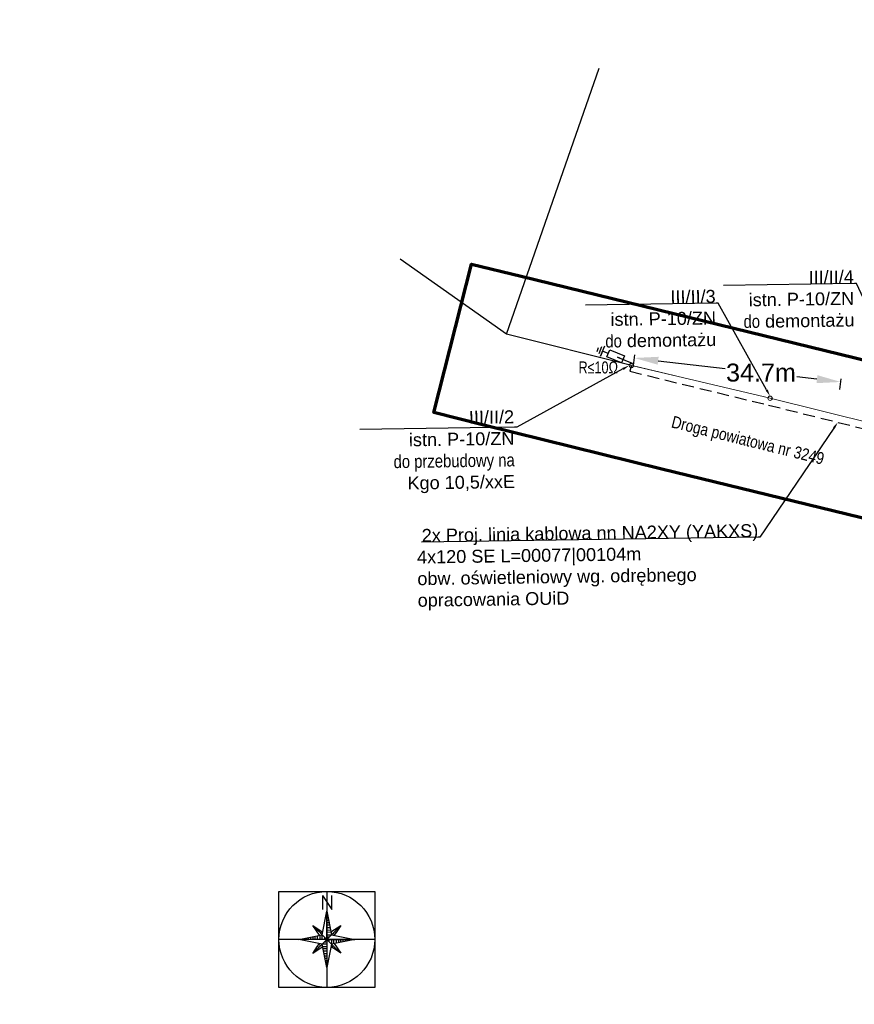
# Model space of a CAD drawing. Header units: millimetres. Extents: x 6504137 to 6515825, y 5737606 to 5784558.
# Tile 100 of 115: x 6512692 to 6512831, y 5766863 to 5767028. Entities that reach past the tile are written whole.
import ezdxf
from ezdxf import colors
from ezdxf.entities.mleader import LeaderData, LeaderLine
from ezdxf.math import Vec2, Vec3

# ---------------------------------------------------------------- set-up
doc = ezdxf.new("R2010")
doc.units = ezdxf.units.MM
doc.linetypes.add('4_SUPE_01', pattern=[0])
doc.linetypes.add('JIS_02_2.0', pattern=[3, 2, -1])
for name, color, linetype in [('- kolizja linia nn', 132, 'Continuous'), ('_Kąt załomu', 7, 'Continuous'), ('_Opisy', 7, 'Continuous')]:
    doc.layers.add(name, color=color, linetype=linetype)
for name, color, linetype, lineweight in [('-Linia kablowa nn', 132, 'JIS_02_2.0', 30), ('_-demontaż nn', 132, 'DEMONTAZ', 20), ('_Zakres mapy projektowej', 4, 'Continuous', 50), ('SUPE_L_3', 1, '4_SUPE_01', 18), ('SUSM_T_3', 7, 'Continuous', 18)]:
    doc.layers.add(name, color=color, linetype=linetype, lineweight=lineweight)
doc.layers.add('-wymiary', color=7, linetype='Continuous', lineweight=35, true_color=0x000000)
doc.layers.add('istn. linia nap.', color=7, linetype='Continuous', lineweight=0, true_color=0x000000)
doc.layers.add('@pomocnicza', color=3, linetype='Continuous', plot=False)
doc.styles.add('GEO-INFO', font='arial.ttf')
doc.styles.add('Nr działek', font='ARIALN.TTF', dxfattribs={"width": 0.75})
doc.styles.get("Standard").update_dxf_attribs({"font": 'ARIALN.TTF'})
doc.linetypes.add('DEMONTAZ', pattern='A,1,["x",Standard,S=1,R=0,X=-0.1,Y=-0.35],1', length=2)
doc.dimstyles.new('Kat załomu', dxfattribs={"dimtxt": 2.2, "dimasz": 5, "dimexe": 0.18, "dimexo": 0.0625, "dimtad": 0, "dimtih": 1, "dimtoh": 1, "dimdec": 4, "dimzin": 0, "dimdsep": 46, "dimtxsty": 'Standard', "dimcen": 0.9, "dimse1": 1, "dimse2": 1, "dimadec": 0, "dimazin": 0, "dimtfac": 1, "dimtdec": 4, "dimtofl": 0, "dimtmove": 0, "dimatfit": 3, "dimfxl": 1, "dimtolj": 1, "dimtzin": 0, "dimarcsym": 0})
doc.dimstyles.new('McRobic', dxfattribs={"dimtxt": 3, "dimasz": 4, "dimexe": 0.5, "dimexo": 0.04, "dimgap": 0.4, "dimtad": 0, "dimtih": 1, "dimtoh": 1, "dimdec": 1, "dimrnd": 0.01, "dimzin": 0, "dimdsep": 46, "dimtxsty": 'Standard', "dimcen": 0.09, "dimadec": 0, "dimazin": 0, "dimtfac": 1, "dimtdec": 1, "dimtofl": 0, "dimtmove": 0, "dimatfit": 3, "dimfxl": 1, "dimtolj": 1, "dimtzin": 0, "dimlwd": 25, "dimlwe": 25, "dimarcsym": 0})

# ---------------------------------------------------------------- blocks, each defined once
blk = doc.blocks.new('roza')
for p, q in [((-0.73, 7.3), (-0.73, 4.96)), ((-0.73, 7.3), (0.84, 4.96)), ((0.84, 4.96), (0.83, 7.31)), ((-0.78, 0.78), (0, 4.69)), ((0.07, 4.3), (-0.01, 4.3)), ((0.15, 3.91), (-0.01, 3.91)), ((0.23, 3.52), (-0.01, 3.52)), ((0, 0), (0, 4.69)), ((0, 4.69), (0.78, 0.78)), ((-1.24, 0.69), (-2.33, 2.32)), ((-2.33, 2.32), (-1.62, 1.62)), ((-2.33, 2.32), (-1.15, 1.54)), ((-1.82, 1.98), (-1.89, 1.91)), ((-1.62, 1.62), (-1.49, 1.76)), ((0.3, 3.13), (-0.01, 3.13)), ((0.38, 2.74), (-0.01, 2.74)), ((0.46, 2.35), (-0.01, 2.35)), ((-0.01, 1.96), (0.54, 1.96)), ((0.69, 1.24), (2.32, 2.33)), ((2.32, 2.33), (1.54, 1.15)), ((2.32, 2.33), (1.62, 1.62)), ((1.98, 1.82), (1.91, 1.89)), ((-4.69, 0), (-0.78, 0.78)), ((-0.78, -0.78), (-4.69, 0)), ((0, 0), (-4.69, 0)), ((-4.3, 0.07), (-4.3, -0.01)), ((-3.91, 0.15), (-3.91, -0.01)), ((-3.52, 0.23), (-3.52, -0.01)), ((-3.13, 0.3), (-3.13, -0.01)), ((-2.74, 0.38), (-2.74, -0.01)), ((-2.35, 0.46), (-2.35, -0.01)), ((-1.96, -0.01), (-1.96, 0.54)), ((-1.62, 1.62), (-1.34, 1.35)), ((-1.56, 0), (-1.57, 0.62)), ((-1.34, 1.35), (-1.15, 1.54)), ((-1.34, 1.35), (-0.78, 0.78)), ((-1.18, 0.7), (-1.17, 0)), ((-1.15, 1.54), (-0.7, 1.23)), ((-1.06, 1.08), (-0.82, 1.32)), ((-0.78, 0), (-0.78, 0.8)), ((0, 0), (-0.78, 0.78)), ((-0.78, -0.78), (0, 0)), ((-0.39, 0.39), (-0.39, 0)), ((0, 1.56), (0.62, 1.57)), ((0.7, 1.18), (0, 1.17)), ((0, 0.78), (0.8, 0.78)), ((0, 0), (0.78, 0.78)), ((0.39, 0.39), (0, 0.39)), ((0, 0), (4.69, 0)), ((0, 0), (0.78, -0.78)), ((0, 0), (0, -4.69)), ((0.39, -0.39), (0.39, 0)), ((1.35, 1.34), (0.78, 0.78)), ((0.78, 0.78), (4.69, 0)), ((0.78, 0), (0.78, -0.8)), ((1.08, 1.06), (1.32, 0.82)), ((1.18, -0.7), (1.17, 0)), ((1.54, 1.15), (1.23, 0.7)), ((1.62, 1.62), (1.35, 1.34)), ((1.35, 1.34), (1.54, 1.15)), ((1.56, 0), (1.57, -0.62)), ((1.62, 1.62), (1.76, 1.49)), ((1.96, 0.01), (1.96, -0.54)), ((2.35, -0.46), (2.35, 0.01)), ((2.74, -0.38), (2.74, 0.01)), ((3.13, -0.3), (3.13, 0.01)), ((3.52, -0.23), (3.52, 0.01)), ((3.91, -0.15), (3.91, 0.01)), ((4.3, -0.07), (4.3, 0.01)), ((-2.32, -2.33), (-1.54, -1.15)), ((-0.69, -1.24), (-2.32, -2.33)), ((-2.32, -2.33), (-1.62, -1.62)), ((-1.62, -1.62), (-1.76, -1.49)), ((-1.62, -1.62), (-1.35, -1.34)), ((-1.54, -1.15), (-1.23, -0.7)), ((-1.35, -1.34), (-1.54, -1.15)), ((-1.35, -1.34), (-0.78, -0.78)), ((-1.08, -1.06), (-1.32, -0.82)), ((0, -0.78), (-0.8, -0.78)), ((0, -4.69), (-0.78, -0.78)), ((-0.7, -1.18), (0, -1.17)), ((0, -1.56), (-0.62, -1.57)), ((-0.39, -0.39), (0, -0.39)), ((0.78, -0.78), (0, -4.69)), ((1.15, -1.54), (0.7, -1.23)), ((4.69, 0), (0.78, -0.78)), ((1.34, -1.35), (0.78, -0.78)), ((1.06, -1.08), (0.82, -1.32)), ((1.34, -1.35), (1.15, -1.54)), ((2.33, -2.32), (1.15, -1.54)), ((1.24, -0.69), (2.33, -2.32)), ((1.62, -1.62), (1.34, -1.35)), ((1.62, -1.62), (1.49, -1.76)), ((2.33, -2.32), (1.62, -1.62)), ((-1.98, -1.82), (-1.91, -1.89)), ((0.01, -1.96), (-0.54, -1.96)), ((-0.46, -2.35), (0.01, -2.35)), ((-0.38, -2.74), (0.01, -2.74)), ((-0.3, -3.13), (0.01, -3.13)), ((1.82, -1.98), (1.89, -1.91)), ((-0.23, -3.52), (0.01, -3.52)), ((-0.15, -3.91), (0.01, -3.91)), ((-0.07, -4.3), (0.01, -4.3))]:
    blk.add_line(p, q)
at = {"layer": '@pomocnicza'}
for p, q in [((0, 8), (0, -8)), ((8, 0), (-8, 0))]:
    blk.add_line(p, q, dxfattribs=at)
blk.add_lwpolyline([(-8, 8), (8, 8), (8, -8), (-8, -8)], close=True, dxfattribs=at)
blk.add_circle((0, 0), 8, dxfattribs=at)
blk = doc.blocks.new('*D34')
at = {"layer": '_Kąt załomu', "color": 0, "lineweight": -2, "transparency": 16777216}
for start, end in [(13.6882, 94.9795), (275.9609, 357.262)]:
    blk.add_arc((6512971.28, 5768158.26), 22.43, start, end, dxfattribs=at)
at = {"layer": '_Kąt załomu', "color": 0, "transparency": 16777216}
for points in [[(6512969.5, 5768179.79), (6512969.17, 5768181.43), (6512964.43, 5768179.62)], [(6512973.61, 5768135.11), (6512973.62, 5768136.78), (6512968.61, 5768135.98)]]:
    blk.add_solid(points, dxfattribs=at)
at = {"layer": 'Defpoints', "color": 0, "transparency": 16777216}
for p in [(6512024.98, 5771109.87), (6512971.28, 5768158.26), (6512990.97, 5768147.51), (6512523.51, 5764422.88)]:
    blk.add_point(p, dxfattribs=at)
at = {"layer": '_Kąt załomu', "color": 0, "transparency": 16777216, "insert": (6512993.61, 5768160.4), "char_height": 2.2, "attachment_point": 5, "rotation": 275}
blk.add_mtext('\\A1;205°', dxfattribs=at)
blk = doc.blocks.new('*D35')
at = {"layer": '_Kąt załomu', "color": 0, "lineweight": -2, "transparency": 16777216}
for start, end in [(5.0741, 70.3808), (283.8704, 349.1795)]:
    blk.add_arc((6512523.51, 5764422.88), 22.46, start, end, dxfattribs=at)
at = {"layer": '_Kąt załomu', "color": 0, "transparency": 16777216}
for points in [[(6512530.86, 5764443.23), (6512531.24, 5764444.85), (6512526.18, 5764445.18)], [(6512529, 5764400.26), (6512528.78, 5764401.91), (6512523.94, 5764400.43)]]:
    blk.add_solid(points, dxfattribs=at)
at = {"layer": 'Defpoints', "color": 0, "transparency": 16777216}
for p in [(6512971.28, 5768158.26), (6512523.51, 5764422.88), (6512542.65, 5764411.13), (6512550.21, 5763015.53)]:
    blk.add_point(p, dxfattribs=at)
at = {"layer": '_Kąt załomu', "color": 0, "transparency": 16777216, "insert": (6512545.94, 5764421.76), "char_height": 2.2, "attachment_point": 5, "rotation": 267}
blk.add_mtext('\\A1;172°', dxfattribs=at)
blk = doc.blocks.new('4_SUSM04_01')
at = {"linetype": 'Continuous'}
blk.add_circle((0, 0), 0.35, dxfattribs=at)
blk = doc.blocks.new('OKRAG_PELNY')
at = {"color": 0}
blk.add_lwpolyline([(0.5, 0), (0.482963, -0.12941), (0.433013, -0.25), (0.353553, -0.353553), (0.25, -0.433013), (0.12941, -0.482963), (0, -0.5), (-0.12941, -0.482963), (-0.25, -0.433013), (-0.353553, -0.353553), (-0.433013, -0.25), (-0.482963, -0.12941), (-0.5, 0), (-0.482963, 0.12941), (-0.433013, 0.25), (-0.353553, 0.353553), (-0.25, 0.433013), (-0.12941, 0.482963), (0, 0.5), (0.12941, 0.482963), (0.25, 0.433013), (0.353553, 0.353553), (0.433013, 0.25), (0.482963, 0.12941)], close=True, dxfattribs=at)
blk = doc.blocks.new('*D115')
at = {"layer": '-wymiary', "color": 0, "linetype": 'Continuous', "lineweight": 25, "transparency": 16777216}
for p, q in [((6512794.55, 5766969.95), (6512794.76, 5766971.71)), ((6512829.01, 5766965.95), (6512829.21, 5766967.71))]:
    blk.add_line(p, q, dxfattribs=at)
at = {"layer": '-wymiary', "color": 0, "lineweight": 25, "transparency": 16777216}
for p, q in [((6512798.67, 5766970.75), (6512809.83, 5766969.46)), ((6512825.18, 5766967.67), (6512821.83, 5766968.06))]:
    blk.add_line(p, q, dxfattribs=at)
at = {"layer": '-wymiary', "color": 0, "transparency": 16777216}
for points in [[(6512798.75, 5766971.41), (6512798.59, 5766970.09), (6512794.7, 5766971.21)], [(6512825.1, 5766967.01), (6512825.26, 5766968.34), (6512829.15, 5766967.21)]]:
    blk.add_solid(points, dxfattribs=at)
at = {"layer": 'Defpoints', "color": 0, "transparency": 16777216}
for p in [(6512794.7, 5766971.21), (6512794.55, 5766969.91), (6512829, 5766965.91)]:
    blk.add_point(p, dxfattribs=at)
at = {"layer": '-wymiary', "color": 0, "transparency": 16777216, "insert": (6512815.83, 5766968.76), "char_height": 3, "attachment_point": 5, "rotation": 0.0213, "style": 'GEO-INFO'}
blk.add_mtext('\\A1;34.7m', dxfattribs=at)

msp = doc.modelspace()

# ---------------------------------------------------------------- linework, layer by layer
at = {"layer": '- kolizja linia nn', "linetype": 'ByBlock'}
for points in [[(6512788.46391, 5766972.29125), (6512788.46391, 5766972.29125), (6512788.73838, 5766972.95876)], [(6512789.23443, 5766973.0962), (6512789.23443, 5766973.0962), (6512788.74553, 5766971.90719)], [(6512790.33231, 5766971.96377), (6512789.39227, 5766972.3503), (6512789.05451, 5766971.52886), (6512789.74538, 5766973.20908)], [(6512792.80189, 5766970.94834), (6512791.89707, 5766971.32038), (6512794.3163, 5766970.33059)]]:
    msp.add_lwpolyline(points, dxfattribs=at)
msp.add_lwpolyline([(6512792.57709, 5766970.40164), (6512790.10752, 5766971.41707), (6512790.57798, 5766972.56125), (6512793.04755, 5766971.54581)], close=True, dxfattribs=at)
at = {"layer": '_-demontaż nn', "linetype": 'DEMONTAZ'}
msp.add_line((6512794.19959, 5766969.95378), (6512817.35488, 5766964.49087), dxfattribs=at)
at = {"layer": 'istn. linia nap.', "color": 18, "linetype": 'Continuous', "lineweight": 30, "true_color": 0x000000}
for p, q in [((6512773.36072, 5766975.19445), (6512788.84, 5767019.53)), ((6512773.36072, 5766975.19445), (6512755.59307, 5766987.69269)), ((6512794.19959, 5766969.95378), (6512773.36072, 5766975.19445))]:
    msp.add_line(p, q, dxfattribs=at)
at = {"layer": 'SUPE_L_3', "linetype": '4_SUPE_01'}
for p, q in [((6512793.86015, 5766970.03914), (6512787.07154, 5766971.74638)), ((6512801.35319, 5766968.26606), (6512794.54023, 5766969.87341))]:
    msp.add_line(p, q, dxfattribs=at)

# ---------------------------------------------------------------- block references
at = {"layer": '@pomocnicza'}
msp.add_blockref('roza', (6512743.3675, 5766874.22092), dxfattribs=at)
at = {"layer": '_-demontaż nn', "lineweight": 18, "xscale": 0.6999999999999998, "yscale": 0.6999999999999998, "rotation": 179.6972132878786}
msp.add_blockref('OKRAG_PELNY', (6512794.19959, 5766969.95378), dxfattribs=at)
at = {"layer": 'SUSM_T_3'}
for p in [(6512794.19959, 5766969.95378), (6512817.35488, 5766964.49087)]:
    msp.add_blockref('4_SUSM04_01', p, dxfattribs=at)

# ---------------------------------------------------------------- texts
at = {"layer": '- kolizja linia nn', "insert": (6512785.38802, 5766970.63341), "char_height": 2, "width": 9.6494767, "attachment_point": 1, "style": 'Nr działek'}
msp.add_mtext('{\\fArial|b0|i0|c238|p34;R≤10Ω}', dxfattribs=at)
at = {"layer": '_Opisy', "insert": (6512813.57625, 5766957.19944), "char_height": 2, "attachment_point": 5, "rotation": 346.1296758, "bg_fill": 3, "box_fill_scale": 1, "bg_fill_color": 256, "bg_fill_transparency": 0}
msp.add_mtext_dynamic_manual_height_columns('Droga powiatowa nr 3249', width=26.1636191, gutter_width=10, heights=[0], dxfattribs=at)

# ---------------------------------------------------------------- dimensions: what is measured, and where the dimension line sits
at = {"layer": '-wymiary', "color": 7, "linetype": 'Continuous'}
dim = msp.add_linear_dim(base=(6512794.69798, 5766971.21221), p1=(6512829.00116, 5766965.91487), p2=(6512794.54725, 5766969.91343), angle=173.3801345, dimstyle='McRobic', override={"dimpost": 'm', "dimtxsty": 'GEO-INFO'}, dxfattribs=at)
dim.commit()
dim.dimension.update_dxf_attribs({"geometry": '*D115', "text_midpoint": (6512815.8326, 5766968.75942), "dimtype": 161, "text_rotation": 210})

# ---------------------------------------------------------------- leaders
at = {"layer": '_Opisy', "linetype": 'Continuous'}
ml = msp.add_multileader_mtext('Standard', dxfattribs=at)
ml.set_content('{\\fArial|b0|i0|c238|p34;III/II/3      \\P\\C256;istn. P-10/ZN\\P}do{\\fArial|b0|i0|c238|p34;\\C256; demontażu}', color=256)
ml.set_leader_properties()
ml.build(insert=Vec2(0, 0))
ml.multileader.update_dxf_attribs({"text_left_attachment_type": 6, "text_right_attachment_type": 6, "dogleg_length": 0.45, "arrow_head_size": 1.2, "scale": 0.8})
ctx = ml.context
ctx.base_point, ctx.scale, ctx.char_height, ctx.arrow_head_size, ctx.landing_gap_size, ctx.plane_origin, ctx.plane_x_axis, ctx.plane_y_axis = Vec3(6512789.98894, 5766980.07755), 0.8, 2.16, 1.2, 0.072, Vec3(6512892.89009, 5767002.98247), Vec3(0.999892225, 0.014681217), Vec3(-0.014681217, 0.999892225)
ctx.left_attachment, ctx.right_attachment, ctx.text_align_type = 6, 6, 2
notes = []
notes.append((ctx, [(0, (1, 1, 0), (6512808.7139, 5766980.35249), (-0.999892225, -0.014681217), 0.36, [(0, [(6512817.35488, 5766964.84087)], 0, [])])]))
ctx.mtext.insert, ctx.mtext.text_direction, ctx.mtext.rotation, ctx.mtext.alignment, ctx.mtext.flow_direction = Vec3(6512808.24918, 5766982.5781), Vec3(0.999892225, 0.014681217), 0.014681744, 3, 5
ml = msp.add_multileader_mtext('Standard', dxfattribs=at)
ml.set_content('{\\fArial|b0|i0|c238|p34;III/II/2      \\P\\C256;istn. P-10/ZN\\P}do przebudowy na\\P{\\fArial|b0|i0|c238|p34;\\C256;Kgo 10,5/xxE}', color=256)
ml.set_leader_properties()
ml.build(insert=Vec2(0, 0))
ml.multileader.update_dxf_attribs({"text_left_attachment_type": 6, "text_right_attachment_type": 6, "dogleg_length": 0.45, "arrow_head_size": 1.2, "scale": 0.8})
ctx = ml.context
ctx.base_point, ctx.scale, ctx.char_height, ctx.arrow_head_size, ctx.landing_gap_size, ctx.plane_origin, ctx.plane_x_axis, ctx.plane_y_axis = Vec3(6512754.54102, 5766959.364), 0.8, 2.16, 1.2, 0.072, Vec3(6512852.96287, 5766981.67269), Vec3(0.999892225, 0.014681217), Vec3(-0.014681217, 0.999892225)
ctx.left_attachment, ctx.right_attachment, ctx.text_align_type = 6, 6, 2
notes.append((ctx, [(0, (1, 1, 0), (6512775.07512, 5766959.6655), (-0.999892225, -0.014681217), 0.36, [(0, [(6512793.84959, 5766969.95378)], 0, [])])]))
ctx.mtext.insert, ctx.mtext.text_direction, ctx.mtext.rotation, ctx.mtext.alignment, ctx.mtext.flow_direction = Vec3(6512774.60159, 5766962.49072), Vec3(0.999892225, 0.014681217), 0.014681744, 3, 5
for ctx, leaders in notes:
    for number, flags, end, landing, length, lines in leaders:
        leader = LeaderData()
        leader.index, (leader.has_last_leader_line, leader.has_dogleg_vector, leader.attachment_direction) = number, flags
        leader.last_leader_point, leader.dogleg_vector, leader.dogleg_length = Vec3(end), Vec3(landing), length
        for number, points, colour, breaks in lines:
            line = LeaderLine()
            line.index, line.vertices, line.color, line.breaks = number, Vec3.list(points), colors.encode_raw_color(colour), breaks
            leader.lines.append(line)
        ctx.leaders.append(leader)

# ---------------------------------------------------------------- next in the draw order: linework, layer by layer
at = {"layer": '-Linia kablowa nn'}
msp.add_lwpolyline([(6512794.19959, 5766969.95378), (6512794.19959, 5766969.95378), (6512794.19959, 5766969.95378), (6512794.19959, 5766969.95378), (6512794.19959, 5766969.95378), (6512794.19959, 5766969.95378), (6512794.19959, 5766969.95378), (6512794.19959, 5766969.95378), (6512794.19959, 5766969.95378), (6512794.19959, 5766969.95378), (6512794.19959, 5766969.95378), (6512794.19959, 5766969.95378), (6512794.19959, 5766969.95378), (6512794.19959, 5766969.95378), (6512794.19959, 5766969.95378), (6512794.19959, 5766969.95378), (6512794.19959, 5766969.95378), (6512794.19959, 5766969.95378), (6512794.19959, 5766969.95378), (6512794.19959, 5766969.95378), (6512794.19959, 5766969.95378), (6512794.19959, 5766969.95378), (6512794.19959, 5766969.95378), (6512794.19959, 5766969.95378), (6512794.19959, 5766969.95378), (6512794.19959, 5766969.95378), (6512794.19959, 5766969.95378), (6512794.19959, 5766969.95378), (6512794.19959, 5766969.95378), (6512794.19959, 5766969.95378), (6512794.19959, 5766969.95378), (6512794.19959, 5766969.95378), (6512794.19959, 5766969.95378), (6512794.19959, 5766969.95378), (6512794.19959, 5766969.95378), (6512794.19959, 5766969.95378), (6512794.19959, 5766969.95378), (6512794.19959, 5766969.95378), (6512794.19959, 5766969.95378), (6512794.19959, 5766969.95378), (6512794.19959, 5766969.95378), (6512794.19959, 5766969.95378), (6512794.19959, 5766969.95378), (6512794.19959, 5766969.95378), (6512794.19959, 5766969.95378), (6512794.19959, 5766969.95378), (6512794.19959, 5766969.95378), (6512794.19959, 5766969.95378), (6512794.19959, 5766969.95378), (6512794.19959, 5766969.95378), (6512794.19959, 5766969.95378), (6512794.19959, 5766969.95378), (6512794.19959, 5766969.95378), (6512794.19959, 5766969.95378), (6512794.19959, 5766969.95378), (6512794.19959, 5766969.95378), (6512794.19959, 5766969.95378), (6512794.19959, 5766969.95378), (6512794.19959, 5766969.95378), (6512794.19959, 5766969.95378), (6512794.19959, 5766969.95378), (6512794.19959, 5766969.95378), (6512794.19959, 5766969.95378), (6512794.19959, 5766969.95378), (6512794.19959, 5766969.95378), (6512794.19959, 5766969.95378), (6512794.19959, 5766969.95378), (6512794.19959, 5766969.95378), (6512794.19959, 5766969.95378), (6512794.19959, 5766969.95378), (6512794.19959, 5766969.95378), (6512794.19959, 5766969.95378), (6512794.19959, 5766969.95378), (6512794.19959, 5766969.95378), (6512794.19959, 5766969.95378), (6512794.19959, 5766969.95378), (6512794.19959, 5766969.95378), (6512794.19959, 5766969.95378), (6512794.19959, 5766969.95378), (6512794.19959, 5766969.95378), (6512794.19959, 5766969.95378), (6512794.19959, 5766969.95378), (6512794.19959, 5766969.95378), (6512794.19959, 5766969.95378), (6512794.19959, 5766969.95378), (6512794.19959, 5766969.95378), (6512794.19959, 5766969.95378), (6512794.19959, 5766969.95378), (6512794.19959, 5766969.95378), (6512794.19959, 5766969.95378), (6512794.19959, 5766969.95378), (6512794.19959, 5766969.95378), (6512794.19959, 5766969.95378), (6512794.19959, 5766969.95378), (6512794.19959, 5766969.95378), (6512794.19959, 5766969.95378), (6512794.19959, 5766969.95378), (6512794.19959, 5766969.95378), (6512794.19959, 5766969.95378), (6512794.19959, 5766969.95378), (6512794.19959, 5766969.95378), (6512794.19959, 5766969.95378), (6512794.19959, 5766969.95378), (6512794.19959, 5766969.95378), (6512794.19959, 5766969.95378), (6512794.19959, 5766969.95378), (6512794.19959, 5766969.95378), (6512794.19959, 5766969.95378), (6512794.19959, 5766969.95378), (6512794.19959, 5766969.95378), (6512794.19959, 5766969.95378), (6512794.19959, 5766969.95378), (6512794.19959, 5766969.95378), (6512794.19959, 5766969.95378), (6512794.19959, 5766969.95378), (6512794.19959, 5766969.95378), (6512794.19959, 5766969.95378), (6512794.19959, 5766969.95378), (6512794.19959, 5766969.95378), (6512794.19959, 5766969.95378), (6512794.19959, 5766969.95378), (6512794.19959, 5766969.95378), (6512794.19959, 5766969.95378), (6512794.19959, 5766969.95378), (6512794.19959, 5766969.95378), (6512794.19959, 5766969.95378), (6512794.19959, 5766969.95378), (6512794.19959, 5766969.95378), (6512794.19959, 5766969.95378), (6512794.19959, 5766969.95378), (6512794.19959, 5766969.95378), (6512794.19959, 5766969.95378), (6512794.19959, 5766969.95378), (6512794.19959, 5766969.95378), (6512794.19959, 5766969.95378), (6512794.19959, 5766969.95378), (6512794.19959, 5766969.95378), (6512794.19959, 5766969.95378), (6512794.19959, 5766969.95378), (6512794.19959, 5766969.95378), (6512794.19959, 5766969.95378), (6512794.19959, 5766969.95378), (6512794.19959, 5766969.95378), (6512794.19959, 5766969.95378), (6512794.19959, 5766969.95378), (6512794.19959, 5766969.95378), (6512794.19959, 5766969.95378), (6512794.19959, 5766969.95378), (6512794.19959, 5766969.95378), (6512794.19959, 5766969.95378), (6512794.19959, 5766969.95378), (6512794.19959, 5766969.95378), (6512794.19959, 5766969.95378), (6512794.19959, 5766969.95378), (6512794.19959, 5766969.95378), (6512793.96112, 5766968.98263), (6512793.96112, 5766968.98263), (6512793.96112, 5766968.98263), (6512793.96112, 5766968.98263), (6512793.96112, 5766968.98263), (6512793.96112, 5766968.98263), (6512793.96112, 5766968.98263), (6512793.96112, 5766968.98263), (6512793.96112, 5766968.98263), (6512793.96112, 5766968.98263), (6512793.96112, 5766968.98263), (6512793.96112, 5766968.98263), (6512793.96112, 5766968.98263), (6512793.96112, 5766968.98263), (6512793.96112, 5766968.98263), (6512793.96112, 5766968.98263), (6512793.96112, 5766968.98263), (6512793.96112, 5766968.98263), (6512793.96112, 5766968.98263), (6512793.96112, 5766968.98263), (6512793.96112, 5766968.98263), (6512793.96112, 5766968.98263), (6512793.96112, 5766968.98263), (6512793.96112, 5766968.98263), (6512793.96112, 5766968.98263), (6512793.96112, 5766968.98263), (6512793.96112, 5766968.98263), (6512793.96112, 5766968.98263), (6512793.96112, 5766968.98263), (6512793.96112, 5766968.98263), (6512793.96112, 5766968.98263), (6512793.96112, 5766968.98263), (6512793.96112, 5766968.98263), (6512793.96112, 5766968.98263), (6512793.96112, 5766968.98263), (6512793.96112, 5766968.98263), (6512793.96112, 5766968.98263), (6512793.96112, 5766968.98263), (6512793.96112, 5766968.98263), (6512793.96112, 5766968.98263), (6512793.96112, 5766968.98263), (6512793.96112, 5766968.98263), (6512793.96112, 5766968.98263), (6512793.96112, 5766968.98263), (6512793.96112, 5766968.98263), (6512793.96112, 5766968.98263), (6512793.96112, 5766968.98263), (6512793.96112, 5766968.98263), (6512793.96112, 5766968.98263), (6512793.96112, 5766968.98263), (6512793.96112, 5766968.98263), (6512793.96112, 5766968.98263), (6512793.96112, 5766968.98263), (6512793.96112, 5766968.98263), (6512793.96112, 5766968.98263), (6512793.96112, 5766968.98263), (6512793.96112, 5766968.98263), (6512793.96112, 5766968.98263), (6512793.96112, 5766968.98263), (6512793.96112, 5766968.98263), (6512793.96112, 5766968.98263), (6512793.96112, 5766968.98263), (6512793.96112, 5766968.98263), (6512793.96112, 5766968.98263), (6512793.96112, 5766968.98263), (6512793.96112, 5766968.98263), (6512793.96112, 5766968.98263), (6512793.96112, 5766968.98263), (6512793.96112, 5766968.98263), (6512793.96112, 5766968.98263), (6512793.96112, 5766968.98263), (6512793.96112, 5766968.98263), (6512793.96112, 5766968.98263), (6512793.96112, 5766968.98263), (6512793.96112, 5766968.98263), (6512817.07931, 5766963.3554), (6512817.07931, 5766963.3554), (6512817.07931, 5766963.3554), (6512817.07931, 5766963.3554), (6512817.07931, 5766963.3554), (6512817.07931, 5766963.3554), (6512817.07931, 5766963.3554), (6512817.07931, 5766963.3554), (6512817.07931, 5766963.3554), (6512817.07931, 5766963.3554), (6512817.07931, 5766963.3554), (6512817.07931, 5766963.3554), (6512817.07931, 5766963.3554), (6512817.07931, 5766963.3554), (6512817.07931, 5766963.3554), (6512817.07931, 5766963.3554), (6512817.07931, 5766963.3554), (6512817.07931, 5766963.3554), (6512817.07931, 5766963.3554), (6512817.07931, 5766963.3554), (6512817.07931, 5766963.3554), (6512817.07931, 5766963.3554), (6512817.07931, 5766963.3554), (6512817.07931, 5766963.3554), (6512817.07931, 5766963.3554), (6512817.07931, 5766963.3554), (6512817.07931, 5766963.3554), (6512817.07931, 5766963.3554), (6512817.07931, 5766963.3554), (6512817.07931, 5766963.3554), (6512817.07931, 5766963.3554), (6512817.07931, 5766963.3554), (6512841.71382, 5766957.25368)], dxfattribs=at)
at = {"layer": '_-demontaż nn', "linetype": 'DEMONTAZ'}
msp.add_line((6512817.35488, 5766964.49087), (6512843.65175, 5766957.98051), dxfattribs=at)
at = {"layer": '_Zakres mapy projektowej', "color": 4, "lineweight": 70}
msp.add_lwpolyline([(6512897.86347, 5766927.75575), (6512858.88347, 5766938.16029), (6512799.30064, 5766952.63583), (6512769.5715, 5766960.00116), (6512761.23528, 5766962.11033), (6512767.53783, 5766986.8448), (6512775.79511, 5766984.86305), (6512806.27378, 5766977.42004), (6512864.30268, 5766963.21847), (6512903.32044, 5766954.20425)], close=True, dxfattribs=at)

# ---------------------------------------------------------------- next in the draw order: dimensions: what is measured, and where the dimension line sits
at = {"layer": '_Kąt załomu'}
for base, center, p1, p2, picture, middle, turn in [((6512990.97356, 5768147.50921), (6512971.283, 5768158.259), (6512024.983, 5771109.871), (6512523.51, 5764422.884), '*D34', (6512993.61465, 5768160.39758), 275), ((6512542.6462, 5764411.13249), (6512523.51, 5764422.884), (6512971.283, 5768158.259), (6512550.208, 5763015.528), '*D35', (6512545.93819, 5764421.75787), 267)]:
    dim = msp.add_angular_dim_3p(base=base, center=center, p1=p1, p2=p2, dimstyle='Kat załomu', dxfattribs=at)
    dim.commit()
    dim.dimension.update_dxf_attribs({"geometry": picture, "text_midpoint": middle, "text_rotation": turn})

# ---------------------------------------------------------------- next in the draw order: leaders
at = {"layer": '_Opisy', "linetype": 'Continuous'}
ml = msp.add_multileader_mtext('Standard', dxfattribs=at)
ml.set_content('{\\fArial|b0|i0|c238|p34;III/II/4      \\P\\C256;istn. P-10/ZN\\P}do{\\fArial|b0|i0|c238|p34;\\C256; demontażu}', color=256)
ml.set_leader_properties()
ml.build(insert=Vec2(0, 0))
ml.multileader.update_dxf_attribs({"text_left_attachment_type": 6, "text_right_attachment_type": 6, "dogleg_length": 0.45, "arrow_head_size": 1.2, "scale": 0.8})
ctx = ml.context
ctx.base_point, ctx.scale, ctx.char_height, ctx.arrow_head_size, ctx.landing_gap_size, ctx.plane_origin, ctx.plane_x_axis, ctx.plane_y_axis = Vec3(6512813.05573, 5766983.34104), 0.8, 2.16, 1.2, 0.072, Vec3(6512945.01544, 5767008.97625), Vec3(0.999892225, 0.014681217), Vec3(-0.014681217, 0.999892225)
ctx.left_attachment, ctx.right_attachment, ctx.text_align_type = 6, 6, 2
notes = []
notes.append((ctx, [(0, (1, 1, 0), (6512831.78069, 5766983.61597), (-0.999892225, -0.014681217), 0.36, [(0, [(6512843.49962, 5766958.29572)], 0, [])])]))
ctx.mtext.insert, ctx.mtext.text_direction, ctx.mtext.rotation, ctx.mtext.alignment, ctx.mtext.flow_direction = Vec3(6512831.31596, 5766985.84159), Vec3(0.999892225, 0.014681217), 0.014681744, 3, 5
ml = msp.add_multileader_mtext('Standard', dxfattribs=at)
ml.set_content('{\\fArial|b0|i0|c238|p34;\\C256; 2x Proj. linia kablowa nn NA2XY (YAKXS) \\P4x120 SE L=00077|00104m\\Pobw. oświetleniowy wg. odrębnego \\Popracowania OUiD\\P\\pxqc; }', color=256)
ml.set_leader_properties()
ml.build(insert=Vec2(0, 0))
ml.multileader.update_dxf_attribs({"text_left_attachment_type": 6, "text_right_attachment_type": 6, "dogleg_length": 0.36, "arrow_head_size": 1.2, "scale": 0.8})
ctx = ml.context
ctx.base_point, ctx.scale, ctx.char_height, ctx.arrow_head_size, ctx.landing_gap_size, ctx.plane_origin, ctx.plane_x_axis, ctx.plane_y_axis = Vec3(6512758.31227, 5766940.47021), 0.8, 2.16, 1.2, 0.072, Vec3(6512690.02717, 5766703.71631), Vec3(0.999892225, 0.014681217), Vec3(-0.014681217, 0.999892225)
ctx.left_attachment, ctx.right_attachment = 6, 6
notes.append((ctx, [(1, (1, 1, 0), (6512815.65247, 5766941.31213), (-0.999892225, -0.014681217), 0.288, [(1, [(6512828.6648, 5766960.48579)], 0, [])])]))
ctx.mtext.insert, ctx.mtext.text_direction, ctx.mtext.rotation, ctx.mtext.flow_direction = Vec3(6512758.35199, 5766942.66934), Vec3(0.999892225, 0.014681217), 0.014681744, 5
for ctx, leaders in notes:
    for number, flags, end, landing, length, lines in leaders:
        leader = LeaderData()
        leader.index, (leader.has_last_leader_line, leader.has_dogleg_vector, leader.attachment_direction) = number, flags
        leader.last_leader_point, leader.dogleg_vector, leader.dogleg_length = Vec3(end), Vec3(landing), length
        for number, points, colour, breaks in lines:
            line = LeaderLine()
            line.index, line.vertices, line.color, line.breaks = number, Vec3.list(points), colors.encode_raw_color(colour), breaks
            leader.lines.append(line)
        ctx.leaders.append(leader)

doc.saveas('drawing.dxf')
